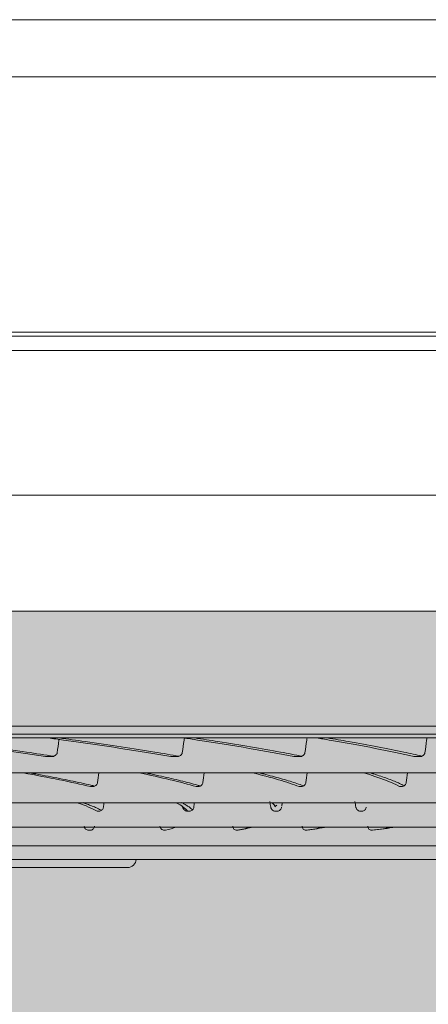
# Model space of a CAD drawing. Extents: x 4615668 to 9294084, y 16339 to 10688993.
# Tile 30 of 256: x 4717052.69 to 4717056.54, y 5343859.34 to 5343868.62. Entities that reach past the tile are written whole.
import ezdxf

# ---------------------------------------------------------------- set-up
doc = ezdxf.new("R2010")
doc.units = 0
doc.header["$MEASUREMENT"] = 0
doc.linetypes.add('DASHED', pattern=[19.05, 12.7, -6.35])
doc.layers.add('IS_Podłoga grzewczo-chłodząca', color=7, linetype='Continuous', lineweight=5, true_color=0x000000)
doc.layers.add('IS_Wężownica OChP', color=7, linetype='Continuous', lineweight=5, true_color=0x800080)
doc.layers.add('WM_KLIMA_Jednostki ZEWNętrzne', color=202, linetype='Continuous', lineweight=13)
doc.layers.add('Wymiat 100', color=251, linetype='Continuous', lineweight=5)

# ---------------------------------------------------------------- blocks, each defined once
blk = doc.blocks.new('G$C1D751F49')
at = {"layer": 'WM_KLIMA_Jednostki ZEWNętrzne', "linetype": 'Continuous'}
for p, q in [((-30.0944, 92.9513), (29.719, 92.9513)), ((29.719, 92.4154), (-30.0944, 92.4154)), ((-0.0745, 89.97), (37.7522, 89.97)), ((15.7501, 90.0094), (37.1951, 90.0094)), ((-18.2641, 89.836), (37.9504, 89.836)), ((-12.5862, 88.4735), (32.9688, 88.4735)), ((-12.5862, 88.4735), (32.9688, 88.4735)), ((32.9688, 86.294), (-12.5862, 86.294))]:
    blk.add_line(p, q, dxfattribs=at)
blk.add_ellipse((17.3481, 85.0421), major_axis=(0, -0.0804), ratio=0.999992, start_param=6.281732, end_param=7.813217, dxfattribs=at)
for points, knots in [([(-18.2641, 88.4735), (-17.9783, 88.4735), (-17.6925, 88.4735), (-16.2633, 88.4735), (-15.1199, 88.4735), (-9.4032, 88.4735), (-4.8299, 88.4735), (12.5486, 88.4735), (25.3538, 88.4735), (38.1589, 88.4735)], [0, 0, 0, 0, 0.015198, 0.015198, 0.075989, 0.075989, 0.319154, 0.319154, 1, 1, 1, 1]), ([(-15.8027, 86.2187), (-15.803, 86.2187), (-15.7625, 86.2187), (-15.5975, 86.2187), (-15.4715, 86.2187), (-14.9733, 86.2187), (-14.4823, 86.2187), (-13.1879, 86.2187), (-12.3737, 86.2187), (-10.4908, 86.2187), (-9.4192, 86.2187), (-7.6138, 86.2187), (-6.976, 86.2187), (-5.6603, 86.2187), (-4.9797, 86.2187), (-2.871, 86.2187), (-1.3725, 86.2187), (1.7929, 86.2187), (3.4183, 86.2187), (6.7526, 86.2187), (8.4725, 86.2187), (11.8705, 86.2187), (13.5658, 86.2187), (16.9297, 86.2187), (18.5557, 86.2187), (20.9129, 86.2187), (21.6868, 86.2187), (23.1984, 86.2187), (23.9281, 86.2187), (26.0424, 86.2187), (27.3523, 86.2187), (29.1642, 86.2187), (29.7427, 86.2187), (30.8221, 86.2187), (31.3266, 86.2187), (32.2673, 86.2187), (32.7034, 86.2187), (33.5056, 86.2187), (33.8733, 86.2187), (34.8566, 86.2187), (35.348, 86.2187), (35.8464, 86.2187), (35.9728, 86.2187), (36.1423, 86.2187), (36.1847, 86.2187), (36.1854, 86.2187), (36.1851, 86.2187), (36.1845, 86.2187)], [0, 0, 0, 0, 0.031078, 0.031078, 0.062245, 0.062245, 0.124579, 0.124579, 0.186913, 0.186913, 0.249247, 0.249247, 0.280415, 0.280415, 0.311582, 0.311582, 0.373916, 0.373916, 0.43625, 0.43625, 0.498584, 0.498584, 0.560918, 0.560918, 0.623252, 0.623252, 0.65442, 0.65442, 0.685587, 0.685587, 0.747921, 0.747921, 0.779088, 0.779088, 0.810255, 0.810255, 0.841422, 0.841422, 0.872589, 0.872589, 0.934923, 0.934923, 0.96609, 0.96609, 0.997257, 0.997257, 1, 1, 1, 1]), ([(36.1496, 86.1839), (36.1493, 86.1839), (36.1079, 86.1839), (35.9409, 86.1839), (35.8155, 86.1839), (35.3201, 86.1839), (34.8307, 86.1839), (33.8509, 86.1839), (33.4842, 86.1839), (32.684, 86.1839), (32.249, 86.1839), (31.3105, 86.1839), (30.8071, 86.1839), (29.7299, 86.1839), (29.1527, 86.1839), (27.3438, 86.1839), (26.0361, 86.1839), (23.925, 86.1839), (23.1965, 86.1839), (21.6871, 86.1839), (20.9141, 86.1839), (18.5598, 86.1839), (16.9357, 86.1839), (13.5759, 86.1839), (11.8821, 86.1839), (8.4876, 86.1839), (6.7694, 86.1839), (3.4381, 86.1839), (1.8141, 86.1839), (-1.3483, 86.1839), (-2.8458, 86.1839), (-4.9528, 86.1839), (-5.6329, 86.1839), (-6.9475, 86.1839), (-7.5847, 86.1839), (-9.3888, 86.1839), (-10.4596, 86.1839), (-12.341, 86.1839), (-13.1545, 86.1839), (-14.4479, 86.1839), (-14.9385, 86.1839), (-15.4362, 86.1839), (-15.5621, 86.1839), (-15.7269, 86.1839), (-15.7673, 86.1839), (-15.767, 86.1839)], [0, 0, 0, 0, 0.03104, 0.03104, 0.0623, 0.0623, 0.124819, 0.124819, 0.156079, 0.156079, 0.187339, 0.187339, 0.218598, 0.218598, 0.249858, 0.249858, 0.312377, 0.312377, 0.343637, 0.343637, 0.374897, 0.374897, 0.437416, 0.437416, 0.499935, 0.499935, 0.562455, 0.562455, 0.624974, 0.624974, 0.687493, 0.687493, 0.718753, 0.718753, 0.750013, 0.750013, 0.812532, 0.812532, 0.875051, 0.875051, 0.937571, 0.937571, 0.96883, 0.96883, 1, 1, 1, 1]), ([(15.3136, 86.1828), (15.364, 86.1766), (15.4139, 86.1703), (15.8735, 86.1116), (16.2452, 86.0593), (16.5755, 86.0076)], [0, 0, 0, 0, 0.107143, 0.107143, 1, 1, 1, 1]), ([(16.6537, 86.0108), (16.5705, 86.0238), (16.4846, 86.0369), (16.2842, 86.0666), (16.1679, 86.0833), (15.9275, 86.1166), (15.8032, 86.1334), (15.5885, 86.1614), (15.5001, 86.1727), (15.4099, 86.184)], [0, 0, 0, 0, 0.227807, 0.227807, 0.516447, 0.516447, 0.805087, 0.805087, 1, 1, 1, 1]), ([(16.5992, 86.1839), (16.6485, 86.1772), (16.697, 86.1706), (17.1225, 86.1116), (17.4601, 86.0593), (17.7552, 86.0076)], [0, 0, 0, 0, 0.112467, 0.112467, 1, 1, 1, 1]), ([(16.7027, 86.1698), (16.7023, 86.167), (16.7019, 86.1643), (16.696, 86.1223), (16.6904, 86.0831), (16.6848, 86.0438)], [0, 0, 0, 0, 0.065017, 0.065017, 1, 1, 1, 1]), ([(17.8328, 86.0111), (17.7589, 86.024), (17.6824, 86.037), (17.5023, 86.0666), (17.397, 86.0833), (17.1782, 86.1166), (17.0647, 86.1334), (16.8675, 86.1614), (16.7862, 86.1727), (16.703, 86.184)], [0, 0, 0, 0, 0.226607, 0.226607, 0.515658, 0.515658, 0.804709, 0.804709, 1, 1, 1, 1]), ([(17.8823, 86.1827), (17.8813, 86.1757), (17.8803, 86.1686), (17.8737, 86.1223), (17.8682, 86.083), (17.8627, 86.0438)], [0, 0, 0, 0, 0.152398, 0.152398, 1, 1, 1, 1]), ([(17.8704, 86.1845), (17.9168, 86.1776), (17.9625, 86.1708), (18.3512, 86.1116), (18.6537, 86.0593), (18.9128, 86.0076)], [0, 0, 0, 0, 0.115485, 0.115485, 1, 1, 1, 1]), ([(18.9896, 86.0114), (18.9252, 86.0242), (18.8582, 86.0371), (18.699, 86.0666), (18.6049, 86.0833), (18.4085, 86.1166), (18.3059, 86.1334), (18.1271, 86.1614), (18.053, 86.1727), (17.977, 86.184)], [0, 0, 0, 0, 0.22518, 0.22518, 0.514734, 0.514734, 0.804288, 0.804288, 1, 1, 1, 1]), ([(19.0376, 86.1839), (19.0365, 86.1764), (19.0355, 86.169), (19.029, 86.1223), (19.0235, 86.083), (19.018, 86.0438)], [0, 0, 0, 0, 0.159469, 0.159469, 1, 1, 1, 1]), ([(19.1271, 86.1839), (19.1678, 86.1772), (19.2077, 86.1706), (19.5558, 86.1116), (19.8224, 86.0593), (20.0446, 86.0076)], [0, 0, 0, 0, 0.112541, 0.112541, 1, 1, 1, 1]), ([(20.1207, 86.0118), (20.066, 86.0245), (20.0086, 86.0372), (19.8707, 86.0666), (19.7882, 86.0833), (19.6146, 86.1166), (19.5234, 86.1334), (19.3633, 86.1614), (19.2966, 86.1727), (19.2281, 86.184)], [0, 0, 0, 0, 0.223346, 0.223346, 0.51351, 0.51351, 0.803673, 0.803673, 1, 1, 1, 1]), ([(20.1667, 86.1839), (20.1657, 86.1764), (20.1647, 86.169), (20.1583, 86.1223), (20.1528, 86.083), (20.1474, 86.0438)], [0, 0, 0, 0, 0.159519, 0.159519, 1, 1, 1, 1]), ([(16.6848, 86.0438), (16.6842, 86.0398), (16.6829, 86.0359), (16.6791, 86.0289), (16.6767, 86.0256), (16.6699, 86.019), (16.6653, 86.0159), (16.6537, 86.0104), (16.6464, 86.0084), (16.6362, 86.0073), (16.6331, 86.0071), (16.6301, 86.0072)], [0, 0, 0, 0, 0.165021, 0.165021, 0.328729, 0.328729, 0.558321, 0.558321, 0.871816, 0.871816, 1, 1, 1, 1]), ([(17.8627, 86.0438), (17.8621, 86.0398), (17.8608, 86.0359), (17.8571, 86.0288), (17.8546, 86.0256), (17.848, 86.019), (17.8434, 86.0159), (17.8321, 86.0104), (17.8249, 86.0084), (17.8148, 86.0073), (17.8118, 86.0071), (17.8088, 86.0072)], [0, 0, 0, 0, 0.164985, 0.164985, 0.328656, 0.328656, 0.558235, 0.558235, 0.871771, 0.871771, 1, 1, 1, 1]), ([(19.018, 86.0438), (19.0175, 86.0398), (19.0162, 86.0359), (19.0125, 86.0288), (19.0101, 86.0256), (19.0036, 86.019), (18.9992, 86.0159), (18.988, 86.0103), (18.981, 86.0084), (18.9711, 86.0073), (18.9682, 86.0071), (18.9653, 86.0071)], [0, 0, 0, 0, 0.165011, 0.165011, 0.328709, 0.328709, 0.5583, 0.5583, 0.871808, 0.871808, 1, 1, 1, 1]), ([(20.1474, 86.0438), (20.1469, 86.0398), (20.1456, 86.0359), (20.1421, 86.0288), (20.1397, 86.0256), (20.1334, 86.019), (20.129, 86.0159), (20.1181, 86.0103), (20.1113, 86.0084), (20.1016, 86.0072), (20.0987, 86.0071), (20.0959, 86.0071)], [0, 0, 0, 0, 0.165025, 0.165025, 0.328737, 0.328737, 0.558327, 0.558327, 0.871813, 0.871813, 1, 1, 1, 1]), ([(16.6301, 86.0072), (16.6242, 86.0072), (16.6183, 86.0073), (16.6039, 86.0074), (16.5954, 86.0075), (16.5831, 86.0076), (16.5793, 86.0076), (16.5755, 86.0076)], [0, 0, 0, 0, 0.324866, 0.324866, 0.791169, 0.791169, 1, 1, 1, 1]), ([(17.8088, 86.0072), (17.803, 86.0072), (17.7972, 86.0073), (17.7831, 86.0074), (17.7748, 86.0074), (17.7627, 86.0076), (17.759, 86.0076), (17.7552, 86.0076)], [0, 0, 0, 0, 0.324869, 0.324869, 0.791172, 0.791172, 1, 1, 1, 1]), ([(18.9653, 86.0071), (18.9596, 86.0072), (18.9539, 86.0072), (18.9401, 86.0074), (18.9319, 86.0074), (18.9201, 86.0075), (18.9164, 86.0076), (18.9128, 86.0076)], [0, 0, 0, 0, 0.324875, 0.324875, 0.791177, 0.791177, 1, 1, 1, 1]), ([(20.0959, 86.0071), (20.0904, 86.0072), (20.0848, 86.0072), (20.0713, 86.0073), (20.0633, 86.0074), (20.0518, 86.0075), (20.0482, 86.0076), (20.0446, 86.0076)], [0, 0, 0, 0, 0.324878, 0.324878, 0.791181, 0.791181, 1, 1, 1, 1]), ([(32.9798, 85.8542), (32.9801, 85.8542), (32.9561, 85.8542), (32.8479, 85.8542), (32.7518, 85.8542), (32.3578, 85.8542), (31.9547, 85.8542), (31.133, 85.8542), (30.8235, 85.8542), (30.1456, 85.8542), (29.7755, 85.8542), (28.9745, 85.8542), (28.5436, 85.8542), (27.6195, 85.8542), (27.1233, 85.8542), (25.5642, 85.8542), (24.4337, 85.8542), (21.9933, 85.8542), (20.6689, 85.8542), (17.9397, 85.8542), (16.5279, 85.8542), (13.609, 85.8542), (12.1027, 85.8542), (9.8463, 85.8542), (9.0917, 85.8542), (7.5983, 85.8542), (6.8598, 85.8542), (4.6675, 85.8542), (3.237, 85.8542), (0.4406, 85.8542), (-0.8883, 85.8542), (-2.7611, 85.8542), (-3.3664, 85.8542), (-4.5379, 85.8542), (-5.1066, 85.8542), (-6.7197, 85.8542), (-7.6809, 85.8542), (-9.3782, 85.8542), (-10.117, 85.8542), (-11.3023, 85.8542), (-11.759, 85.8542), (-12.2359, 85.8542), (-12.3599, 85.8542), (-12.5319, 85.8542), (-12.5809, 85.8542), (-12.5959, 85.8542), (-12.5971, 85.8542), (-12.5972, 85.8542)], [0, 0, 0, 0, 0.025419, 0.025419, 0.056688, 0.056688, 0.119225, 0.119225, 0.150493, 0.150493, 0.181762, 0.181762, 0.213031, 0.213031, 0.244299, 0.244299, 0.306836, 0.306836, 0.369373, 0.369373, 0.431911, 0.431911, 0.494448, 0.494448, 0.525716, 0.525716, 0.556985, 0.556985, 0.619522, 0.619522, 0.682059, 0.682059, 0.713328, 0.713328, 0.744596, 0.744596, 0.807134, 0.807134, 0.869671, 0.869671, 0.932208, 0.932208, 0.963477, 0.963477, 0.994745, 0.994745, 1, 1, 1, 1]), ([(16.4259, 85.8544), (16.4456, 85.8509), (16.4652, 85.8473), (16.5236, 85.8366), (16.5617, 85.8295), (16.6363, 85.8153), (16.6727, 85.8082), (16.7436, 85.7941), (16.7782, 85.787), (16.8455, 85.773), (16.8782, 85.7661), (16.9418, 85.7522), (16.9727, 85.7452), (17.015, 85.7355), (17.0272, 85.7327), (17.0392, 85.7299)], [0, 0, 0, 0, 0.083602, 0.083602, 0.25296, 0.25296, 0.422318, 0.422318, 0.591675, 0.591675, 0.761033, 0.761033, 0.930391, 0.930391, 1, 1, 1, 1]), ([(17.5169, 85.8544), (17.5341, 85.8509), (17.551, 85.8473), (17.6016, 85.8366), (17.6345, 85.8295), (17.6985, 85.8153), (17.7296, 85.8082), (17.7899, 85.7941), (17.8191, 85.787), (17.8757, 85.773), (17.903, 85.7661), (17.9559, 85.7522), (17.9814, 85.7452), (18.0153, 85.7357), (18.0245, 85.7331), (18.0336, 85.7305)], [0, 0, 0, 0, 0.084052, 0.084052, 0.254266, 0.254266, 0.424479, 0.424479, 0.594692, 0.594692, 0.764905, 0.764905, 0.935118, 0.935118, 1, 1, 1, 1]), ([(18.5863, 85.8545), (18.6009, 85.8509), (18.6153, 85.8473), (18.6579, 85.8366), (18.6855, 85.8295), (18.7387, 85.8153), (18.7644, 85.8082), (18.8138, 85.7941), (18.8376, 85.787), (18.8833, 85.773), (18.9052, 85.7661), (18.9472, 85.7522), (18.9672, 85.7452), (18.9927, 85.736), (18.9991, 85.7337), (19.0054, 85.7314)], [0, 0, 0, 0, 0.085103, 0.085103, 0.256461, 0.256461, 0.427818, 0.427818, 0.599176, 0.599176, 0.770534, 0.770534, 0.941892, 0.941892, 1, 1, 1, 1]), ([(19.631, 85.8545), (19.643, 85.8509), (19.6548, 85.8474), (19.6894, 85.8366), (19.7115, 85.8295), (19.7538, 85.8153), (19.774, 85.8082), (19.8125, 85.7941), (19.8308, 85.787), (19.8655, 85.773), (19.8819, 85.7661), (19.9128, 85.7522), (19.9273, 85.7452), (19.9445, 85.7365), (19.9481, 85.7346), (19.9517, 85.7327)], [0, 0, 0, 0, 0.086581, 0.086581, 0.259777, 0.259777, 0.432973, 0.432973, 0.606168, 0.606168, 0.779364, 0.779364, 0.952559, 0.952559, 1, 1, 1, 1]), ([(17.0652, 85.7627), (17.0647, 85.7584), (17.0634, 85.7543), (17.0596, 85.7467), (17.0571, 85.7432), (17.0512, 85.7371), (17.0476, 85.7344), (17.0394, 85.7297), (17.0345, 85.7279), (17.0251, 85.7257), (17.0205, 85.7252), (17.0159, 85.7252)], [0, 0, 0, 0, 0.183286, 0.183286, 0.365628, 0.365628, 0.560206, 0.560206, 0.791743, 0.791743, 1, 1, 1, 1]), ([(18.0578, 85.7626), (18.0573, 85.7584), (18.056, 85.7542), (18.0523, 85.7467), (18.0499, 85.7432), (18.0441, 85.7371), (18.0406, 85.7344), (18.0325, 85.7297), (18.0277, 85.7279), (18.0185, 85.7257), (18.014, 85.7252), (18.0095, 85.7252)], [0, 0, 0, 0, 0.183295, 0.183295, 0.365646, 0.365646, 0.560232, 0.560232, 0.791772, 0.791772, 1, 1, 1, 1]), ([(19.0273, 85.7626), (19.0268, 85.7584), (19.0255, 85.7542), (19.0219, 85.7467), (19.0195, 85.7432), (19.0138, 85.7371), (19.0104, 85.7344), (19.0026, 85.7297), (18.9979, 85.7279), (18.9889, 85.7257), (18.9845, 85.7252), (18.9802, 85.7252)], [0, 0, 0, 0, 0.183333, 0.183333, 0.365723, 0.365723, 0.56034, 0.56034, 0.791887, 0.791887, 1, 1, 1, 1]), ([(19.9709, 85.7626), (19.9704, 85.7584), (19.9691, 85.7542), (19.9656, 85.7467), (19.9633, 85.7432), (19.9578, 85.7371), (19.9544, 85.7344), (19.9468, 85.7297), (19.9422, 85.7279), (19.9335, 85.7257), (19.9292, 85.7252), (19.925, 85.7252)], [0, 0, 0, 0, 0.183318, 0.183318, 0.365692, 0.365692, 0.560297, 0.560297, 0.791841, 0.791841, 1, 1, 1, 1]), ([(29.862, 85.5733), (29.8623, 85.5733), (29.8442, 85.5733), (29.7115, 85.5733), (29.4919, 85.5733), (28.9755, 85.5733), (28.7703, 85.5733), (28.3041, 85.5733), (28.0429, 85.5733), (27.1771, 85.5733), (26.4906, 85.5733), (24.8904, 85.5733), (24.0022, 85.5733), (22.545, 85.5733), (22.0381, 85.5733), (20.981, 85.5733), (20.4298, 85.5733), (18.7465, 85.5733), (17.5741, 85.5733), (15.7408, 85.5733), (15.1143, 85.5733), (13.8488, 85.5733), (13.2118, 85.5733), (11.2882, 85.5733), (9.9801, 85.5733), (7.4187, 85.5733), (6.1564, 85.5733), (4.2908, 85.5733), (3.6717, 85.5733), (2.4696, 85.5733), (1.8834, 85.5733), (0.1684, 85.5733), (-0.9208, 85.5733), (-2.963, 85.5733), (-3.8895, 85.5733), (-5.1431, 85.5733), (-5.538, 85.5733), (-6.281, 85.5733), (-6.6286, 85.5733), (-7.5773, 85.5733), (-8.0938, 85.5733), (-8.6968, 85.5733), (-8.8694, 85.5733), (-9.1506, 85.5733), (-9.2593, 85.5733), (-9.4289, 85.5733), (-9.4769, 85.5733), (-9.48, 85.5733)], [0, 0, 0, 0, 0.023905, 0.023905, 0.08649, 0.08649, 0.117782, 0.117782, 0.149074, 0.149074, 0.211658, 0.211658, 0.274242, 0.274242, 0.305534, 0.305534, 0.336826, 0.336826, 0.399411, 0.399411, 0.430703, 0.430703, 0.461995, 0.461995, 0.524579, 0.524579, 0.587163, 0.587163, 0.618455, 0.618455, 0.649747, 0.649747, 0.712332, 0.712332, 0.774916, 0.774916, 0.806208, 0.806208, 0.8375, 0.8375, 0.900084, 0.900084, 0.931376, 0.931376, 0.962668, 0.962668, 1, 1, 1, 1]), ([(16.9296, 85.5736), (16.9422, 85.5693), (16.9543, 85.565), (16.983, 85.5544), (16.9991, 85.5482), (17.0292, 85.5359), (17.0434, 85.5298), (17.0697, 85.5177), (17.082, 85.5117), (17.0962, 85.5041), (17.0992, 85.5025), (17.1021, 85.5009)], [0, 0, 0, 0, 0.173802, 0.173802, 0.426564, 0.426564, 0.679326, 0.679326, 0.932088, 0.932088, 1, 1, 1, 1]), ([(17.8579, 85.5739), (17.8667, 85.5695), (17.875, 85.5651), (17.894, 85.5544), (17.9042, 85.5482), (17.9227, 85.5359), (17.9309, 85.5298), (17.9455, 85.5177), (17.9518, 85.5117), (17.9575, 85.5053), (17.9578, 85.505), (17.9582, 85.5046)], [0, 0, 0, 0, 0.187129, 0.187129, 0.452413, 0.452413, 0.717697, 0.717697, 0.982981, 0.982981, 1, 1, 1, 1]), ([(17.1208, 85.5312), (17.1203, 85.5267), (17.119, 85.5223), (17.1153, 85.5144), (17.1128, 85.5107), (17.1068, 85.5043), (17.1032, 85.5015), (17.0952, 85.4968), (17.0905, 85.4951), (17.0824, 85.4934), (17.079, 85.4931), (17.0756, 85.4931)], [0, 0, 0, 0, 0.197804, 0.197804, 0.394947, 0.394947, 0.601464, 0.601464, 0.834617, 0.834617, 1, 1, 1, 1]), ([(17.9129, 85.4932), (17.9062, 85.4933), (17.8994, 85.4948), (17.8878, 85.5002), (17.8827, 85.5039), (17.8745, 85.5127), (17.8712, 85.5179), (17.868, 85.5262), (17.8672, 85.5289), (17.8667, 85.5317)], [0, 0, 0, 0, 0.326544, 0.326544, 0.613132, 0.613132, 0.879594, 0.879594, 1, 1, 1, 1]), ([(17.9719, 85.5312), (17.9714, 85.5267), (17.9701, 85.5223), (17.9664, 85.5144), (17.964, 85.5107), (17.9582, 85.5043), (17.9547, 85.5015), (17.9469, 85.4968), (17.9423, 85.4951), (17.9345, 85.4934), (17.9311, 85.4931), (17.9278, 85.4931)], [0, 0, 0, 0, 0.197824, 0.197824, 0.394988, 0.394988, 0.601522, 0.601522, 0.834681, 0.834681, 1, 1, 1, 1]), ([(18.7404, 85.4932), (18.7339, 85.4933), (18.7273, 85.4948), (18.7161, 85.5002), (18.7111, 85.5039), (18.7032, 85.5127), (18.7, 85.5179), (18.697, 85.5262), (18.6962, 85.5289), (18.6957, 85.5317)], [0, 0, 0, 0, 0.326529, 0.326529, 0.613137, 0.613137, 0.879613, 0.879613, 1, 1, 1, 1]), ([(18.7976, 85.5312), (18.797, 85.5267), (18.7958, 85.5223), (18.7923, 85.5144), (18.7899, 85.5107), (18.7843, 85.5043), (18.7809, 85.5015), (18.7733, 85.4968), (18.7689, 85.4951), (18.7613, 85.4934), (18.758, 85.4931), (18.7548, 85.4931)], [0, 0, 0, 0, 0.197815, 0.197815, 0.394969, 0.394969, 0.601495, 0.601495, 0.834651, 0.834651, 1, 1, 1, 1]), ([(19.54, 85.4932), (19.5337, 85.4933), (19.5274, 85.4948), (19.5166, 85.5002), (19.5118, 85.5039), (19.5042, 85.5127), (19.5011, 85.5179), (19.4982, 85.5262), (19.4975, 85.5289), (19.497, 85.5317)], [0, 0, 0, 0, 0.326534, 0.326534, 0.613134, 0.613134, 0.879606, 0.879606, 1, 1, 1, 1]), ([(19.5952, 85.5312), (19.5946, 85.5267), (19.5935, 85.5223), (19.59, 85.5144), (19.5877, 85.5107), (19.5823, 85.5043), (19.579, 85.5015), (19.5717, 85.4968), (19.5675, 85.4951), (19.5601, 85.4934), (19.557, 85.4931), (19.5539, 85.4931)], [0, 0, 0, 0, 0.197822, 0.197822, 0.394984, 0.394984, 0.601515, 0.601515, 0.83467, 0.83467, 1, 1, 1, 1]), ([(26.7266, 85.3437), (26.7262, 85.3437), (26.7032, 85.3437), (26.559, 85.3437), (26.3577, 85.3437), (25.8965, 85.3437), (25.7153, 85.3437), (25.3077, 85.3437), (25.0804, 85.3437), (24.3294, 85.3437), (23.7338, 85.3437), (22.364, 85.3437), (21.6065, 85.3437), (20.3649, 85.3437), (19.9332, 85.3437), (19.0337, 85.3437), (18.5666, 85.3437), (17.1413, 85.3437), (16.15, 85.3437), (14.601, 85.3437), (14.0713, 85.3437), (13.0065, 85.3437), (12.4724, 85.3437), (10.8651, 85.3437), (9.787, 85.3437), (7.6169, 85.3437), (6.5511, 85.3437), (5.0019, 85.3437), (4.4925, 85.3437), (3.4883, 85.3437), (2.991, 85.3437), (1.5491, 85.3437), (0.6489, 85.3437), (-1.0309, 85.3437), (-1.8157, 85.3437), (-3.1985, 85.3437), (-3.8048, 85.3437), (-4.5842, 85.3437), (-4.8226, 85.3437), (-5.2455, 85.3437), (-5.4312, 85.3437), (-5.9131, 85.3437), (-6.1348, 85.3437), (-6.3162, 85.3437), (-6.3472, 85.3437), (-6.3447, 85.3437)], [0, 0, 0, 0, 0.028832, 0.028832, 0.091236, 0.091236, 0.122438, 0.122438, 0.153641, 0.153641, 0.216045, 0.216045, 0.278449, 0.278449, 0.309652, 0.309652, 0.340854, 0.340854, 0.403258, 0.403258, 0.43446, 0.43446, 0.465662, 0.465662, 0.528067, 0.528067, 0.590471, 0.590471, 0.621673, 0.621673, 0.652876, 0.652876, 0.71528, 0.71528, 0.777684, 0.777684, 0.840089, 0.840089, 0.871291, 0.871291, 0.902493, 0.902493, 0.964898, 0.964898, 1, 1, 1, 1]), ([(16.9817, 85.3132), (16.9765, 85.3132), (16.9713, 85.3143), (16.9616, 85.3183), (16.957, 85.3213), (16.9492, 85.3288), (16.9459, 85.3334), (16.9417, 85.3423), (16.9403, 85.3467), (16.9396, 85.3511)], [0, 0, 0, 0, 0.268471, 0.268471, 0.537328, 0.537328, 0.798483, 0.798483, 1, 1, 1, 1]), ([(17.0367, 85.3517), (17.0362, 85.3471), (17.0349, 85.3425), (17.0312, 85.3342), (17.0288, 85.3303), (17.0229, 85.3237), (17.0195, 85.3208), (17.0117, 85.3163), (17.0074, 85.3147), (17.0004, 85.3133), (16.9979, 85.3131), (16.9953, 85.3131)], [0, 0, 0, 0, 0.209589, 0.209589, 0.418743, 0.418743, 0.634461, 0.634461, 0.867979, 0.867979, 1, 1, 1, 1]), ([(17.6933, 85.3132), (17.6884, 85.3132), (17.6833, 85.3143), (17.674, 85.3183), (17.6696, 85.3213), (17.6621, 85.3288), (17.659, 85.3334), (17.6549, 85.3423), (17.6536, 85.3467), (17.6529, 85.3511)], [0, 0, 0, 0, 0.268473, 0.268473, 0.537333, 0.537333, 0.798491, 0.798491, 1, 1, 1, 1]), ([(18.376, 85.3132), (18.3712, 85.3132), (18.3664, 85.3143), (18.3575, 85.3183), (18.3533, 85.3213), (18.3462, 85.3288), (18.3432, 85.3334), (18.3393, 85.3423), (18.338, 85.3467), (18.3374, 85.3511)], [0, 0, 0, 0, 0.268459, 0.268459, 0.537305, 0.537305, 0.798453, 0.798453, 1, 1, 1, 1]), ([(19.027, 85.3132), (19.0225, 85.3132), (19.0179, 85.3143), (19.0094, 85.3183), (19.0054, 85.3213), (18.9987, 85.3288), (18.9958, 85.3334), (18.9921, 85.3424), (18.991, 85.3467), (18.9904, 85.3511)], [0, 0, 0, 0, 0.268484, 0.268484, 0.537355, 0.537355, 0.798518, 0.798518, 1, 1, 1, 1]), ([(19.6437, 85.3132), (19.6395, 85.3132), (19.6352, 85.3143), (19.6272, 85.3183), (19.6234, 85.3213), (19.617, 85.3288), (19.6143, 85.3334), (19.6109, 85.3423), (19.6098, 85.3467), (19.6092, 85.3511)], [0, 0, 0, 0, 0.268481, 0.268481, 0.537349, 0.537349, 0.798511, 0.798511, 1, 1, 1, 1]), ([(23.6003, 85.1653), (23.5991, 85.1653), (23.5802, 85.1653), (23.4634, 85.1653), (23.2997, 85.1653), (22.9251, 85.1653), (22.7779, 85.1653), (22.447, 85.1653), (22.2625, 85.1653), (21.6529, 85.1653), (21.1694, 85.1653), (20.058, 85.1653), (19.4434, 85.1653), (18.1003, 85.1653), (17.3626, 85.1653), (15.8212, 85.1653), (15.0171, 85.1653), (13.7608, 85.1653), (13.3311, 85.1653), (12.4676, 85.1653), (12.0345, 85.1653), (10.731, 85.1653), (9.8567, 85.1653), (8.0968, 85.1653), (7.2328, 85.1653), (5.9766, 85.1653), (5.5637, 85.1653), (4.7495, 85.1653), (4.3462, 85.1653), (3.1773, 85.1653), (2.4476, 85.1653), (1.0858, 85.1653), (0.45, 85.1653), (-0.6706, 85.1653), (-1.1623, 85.1653), (-1.7938, 85.1653), (-1.9869, 85.1653), (-2.3294, 85.1653), (-2.4798, 85.1653), (-2.87, 85.1653), (-3.0493, 85.1653), (-3.1954, 85.1653), (-3.2204, 85.1653), (-3.2184, 85.1653)], [0, 0, 0, 0, 0.02829, 0.02829, 0.090739, 0.090739, 0.121964, 0.121964, 0.153188, 0.153188, 0.215637, 0.215637, 0.278087, 0.278087, 0.340536, 0.340536, 0.402985, 0.402985, 0.43421, 0.43421, 0.465434, 0.465434, 0.527884, 0.527884, 0.590333, 0.590333, 0.621557, 0.621557, 0.652782, 0.652782, 0.715231, 0.715231, 0.777681, 0.777681, 0.84013, 0.84013, 0.871354, 0.871354, 0.902579, 0.902579, 0.965028, 0.965028, 1, 1, 1, 1]), ([(20.4745, 85.038), (20.4732, 85.038), (20.4588, 85.038), (20.3707, 85.038), (20.2428, 85.038), (19.8609, 85.038), (19.6087, 85.038), (18.9836, 85.038), (18.608, 85.038), (17.7651, 85.038), (17.2951, 85.038), (16.2552, 85.038), (15.6955, 85.038), (14.5195, 85.038), (13.8945, 85.038), (12.605, 85.038), (11.949, 85.038), (10.6152, 85.038), (9.932, 85.038), (8.5869, 85.038), (7.9157, 85.038), (6.6267, 85.038), (6.0064, 85.038), (4.8146, 85.038), (4.2442, 85.038), (3.2027, 85.038), (2.7248, 85.038), (1.8568, 85.038), (1.479, 85.038), (0.8389, 85.038), (0.5736, 85.038), (0.1727, 85.038), (0.037, 85.038), (-0.0735, 85.038), (-0.0927, 85.038), (-0.0917, 85.038)], [0, 0, 0, 0, 0.027847, 0.027847, 0.090353, 0.090353, 0.152859, 0.152859, 0.215364, 0.215364, 0.27787, 0.27787, 0.340376, 0.340376, 0.402882, 0.402882, 0.465388, 0.465388, 0.527894, 0.527894, 0.5904, 0.5904, 0.652906, 0.652906, 0.715411, 0.715411, 0.777917, 0.777917, 0.840423, 0.840423, 0.902929, 0.902929, 0.965435, 0.965435, 1, 1, 1, 1]), ([(17.3481, 84.9617), (17.3472, 84.9617), (17.3349, 84.9617), (17.2647, 84.9617), (17.1709, 84.9617), (16.8963, 84.9617), (16.7166, 84.9617), (16.273, 84.9617), (16.0078, 84.9617), (15.414, 84.9617), (15.0834, 84.9617), (14.3527, 84.9617), (13.9613, 84.9617), (13.1381, 84.9617), (12.7004, 84.9617), (11.8007, 84.9617), (11.3432, 84.9617), (10.4133, 84.9617), (9.9372, 84.9617), (9.0039, 84.9617), (8.54, 84.9617), (7.6406, 84.9617), (7.2091, 84.9617), (6.3823, 84.9617), (5.9889, 84.9617), (5.2705, 84.9617), (4.9412, 84.9617), (4.3442, 84.9617), (4.0862, 84.9617), (3.6496, 84.9617), (3.4695, 84.9617), (3.2005, 84.9617), (3.111, 84.9617), (3.0446, 84.9617), (3.0339, 84.9617), (3.0346, 84.9617)], [0, 0, 0, 0, 0.030983, 0.030983, 0.093515, 0.093515, 0.156046, 0.156046, 0.218577, 0.218577, 0.281108, 0.281108, 0.34364, 0.34364, 0.406171, 0.406171, 0.468702, 0.468702, 0.531233, 0.531233, 0.593764, 0.593764, 0.656296, 0.656296, 0.718827, 0.718827, 0.781358, 0.781358, 0.843889, 0.843889, 0.906421, 0.906421, 0.968952, 0.968952, 1, 1, 1, 1])]:
    blk.add_open_spline(points, degree=3, knots=knots, dxfattribs=at)
for points, degree in [([(16.3638, 85.8544), (16.6095, 85.8104), (16.8218, 85.7673), (16.9991, 85.7254)], 3), ([(17.0772, 85.8542), (17.0732, 85.8237), (17.0692, 85.7932), (17.0652, 85.7627)], 3), ([(17.4518, 85.8552), (17.6672, 85.8109), (17.8481, 85.7676), (17.9931, 85.7254)], 3), ([(18.0697, 85.8542), (18.0657, 85.8237), (18.0618, 85.7932), (18.0578, 85.7626)], 3), ([(18.5198, 85.8559), (18.7039, 85.8114), (18.8523, 85.7678), (18.9641, 85.7254)], 3), ([(19.039, 85.8542), (19.0351, 85.8237), (19.0312, 85.7932), (19.0273, 85.7626)], 3), ([(19.5728, 85.8542), (19.7205, 85.8103), (19.833, 85.7673), (19.9094, 85.7254)], 3), ([(19.9824, 85.8542), (19.9785, 85.8237), (19.9747, 85.7932), (19.9709, 85.7626)], 3), ([(17.0159, 85.7252), (17.0103, 85.7253), (17.0047, 85.7253), (16.9991, 85.7254)], 3), ([(18.0095, 85.7252), (18.004, 85.7253), (17.9985, 85.7253), (17.9931, 85.7254)], 3), ([(18.9802, 85.7252), (18.9748, 85.7253), (18.9695, 85.7253), (18.9641, 85.7254)], 3), ([(19.925, 85.7252), (19.9198, 85.7253), (19.9146, 85.7253), (19.9094, 85.7254)], 3), ([(16.8745, 85.573), (16.9546, 85.5456), (17.0166, 85.519), (17.0603, 85.4932)], 3), ([(17.126, 85.5733), (17.1243, 85.5592), (17.1226, 85.5452), (17.1208, 85.5312)], 3), ([(17.804, 85.573), (17.8586, 85.5456), (17.895, 85.519), (17.9129, 85.4932)], 3), ([(17.977, 85.5733), (17.9753, 85.5592), (17.9736, 85.5452), (17.9719, 85.5312)], 3), ([(18.6957, 85.5317), (18.6928, 85.5489), (18.6898, 85.5661), (18.6868, 85.5833)], 3), ([(18.7087, 85.573), (18.7228, 85.5596), (18.7326, 85.5464), (18.738, 85.5334)], 3), ([(18.7999, 85.54), (18.8019, 85.5566), (18.8038, 85.5733)], 2), ([(19.497, 85.5317), (19.4942, 85.5489), (19.4913, 85.5661), (19.4885, 85.5833)], 3), ([(17.0756, 85.4931), (17.0705, 85.4931), (17.0654, 85.4932), (17.0603, 85.4932)], 3), ([(17.8667, 85.5317), (17.8641, 85.5354), (17.8611, 85.539), (17.8577, 85.5427)], 3), ([(17.9278, 85.4931), (17.9228, 85.4932), (17.9179, 85.4932), (17.9129, 85.4932)], 3), ([(18.7332, 85.5342), (18.7408, 85.5397), (18.7474, 85.5453), (18.7531, 85.5509)], 3), ([(18.7548, 85.4931), (18.75, 85.4932), (18.7452, 85.4932), (18.7404, 85.4932)], 3), ([(19.5539, 85.4931), (19.5493, 85.4932), (19.5446, 85.4932), (19.54, 85.4932)], 3), ([(16.9953, 85.3131), (16.9908, 85.3131), (16.9862, 85.3132), (16.9817, 85.3132)], 3), ([(17.7064, 85.3131), (17.7021, 85.3131), (17.6977, 85.3132), (17.6933, 85.3132)], 3), ([(17.7064, 85.3131), (17.7441, 85.323), (17.7775, 85.3331), (17.8067, 85.3435)], 3), ([(18.516, 85.3436), (18.4735, 85.3332), (18.4268, 85.3231), (18.376, 85.3132)], 3), ([(18.3885, 85.3131), (18.3844, 85.3132), (18.3802, 85.3132), (18.376, 85.3132)], 3), ([(18.3885, 85.3131), (18.4394, 85.323), (18.4862, 85.3331), (18.5288, 85.3435)], 3), ([(19.2065, 85.3436), (19.1507, 85.3332), (19.0909, 85.3231), (19.027, 85.3132)], 3), ([(19.0389, 85.3131), (19.0349, 85.3132), (19.0309, 85.3132), (19.027, 85.3132)], 3), ([(19.0389, 85.3131), (19.1043, 85.3232), (19.1654, 85.3335), (19.2222, 85.3441)], 3), ([(19.8621, 85.3436), (19.7933, 85.3332), (19.7205, 85.3231), (19.6437, 85.3132)], 3), ([(19.655, 85.3131), (19.6512, 85.3131), (19.6475, 85.3132), (19.6437, 85.3132)], 3), ([(19.655, 85.3131), (19.7303, 85.3228), (19.8019, 85.3327), (19.8695, 85.3429)], 3)]:
    blk.add_open_spline(points, degree=degree, dxfattribs=at)

msp = doc.modelspace()

# ---------------------------------------------------------------- hatches: boundary and pattern name
at = {"layer": 'IS_Podłoga grzewczo-chłodząca', "lineweight": 50, "true_color": 0xffffff, "transparency": 33554687}
msp.add_hatch(color=7, dxfattribs=at).paths.add_polyline_path([(4717046.4892, 5343763.2174), (4717161.2004, 5343763.2174), (4717161.2004, 5343863.0458), (4717046.4892, 5343863.0458)])

# ---------------------------------------------------------------- linework, layer by layer
at = {"layer": 'IS_Podłoga grzewczo-chłodząca'}
msp.add_lwpolyline([(4717046.4892, 5343763.2174), (4717161.2004, 5343763.2174), (4717161.2004, 5343863.0458), (4717046.4892, 5343863.0458)], close=True, dxfattribs=at)
at = {"layer": 'IS_Wężownica OChP', "color": 21, "linetype": 'DASHED', "ltscale": 70, "transparency": 33554687}
msp.add_lwpolyline([(4717158.6654, 5343742.6181), (4717028.6656, 5343742.6181, -0.414214), (4717020.6656, 5343750.6181), (4717020.6656, 5343860.618, -0.414214), (4717028.6656, 5343868.618), (4717178.6654, 5343868.618, -0.414214)], format="xyb", dxfattribs=at)

# ---------------------------------------------------------------- block references
at = {"layer": 'Wymiat 100', "color": 5, "lineweight": 0, "ltscale": 40}
msp.add_blockref('G$C1D751F49', (4717036.359, 5343775.6667), dxfattribs=at)

doc.saveas('drawing.dxf')
